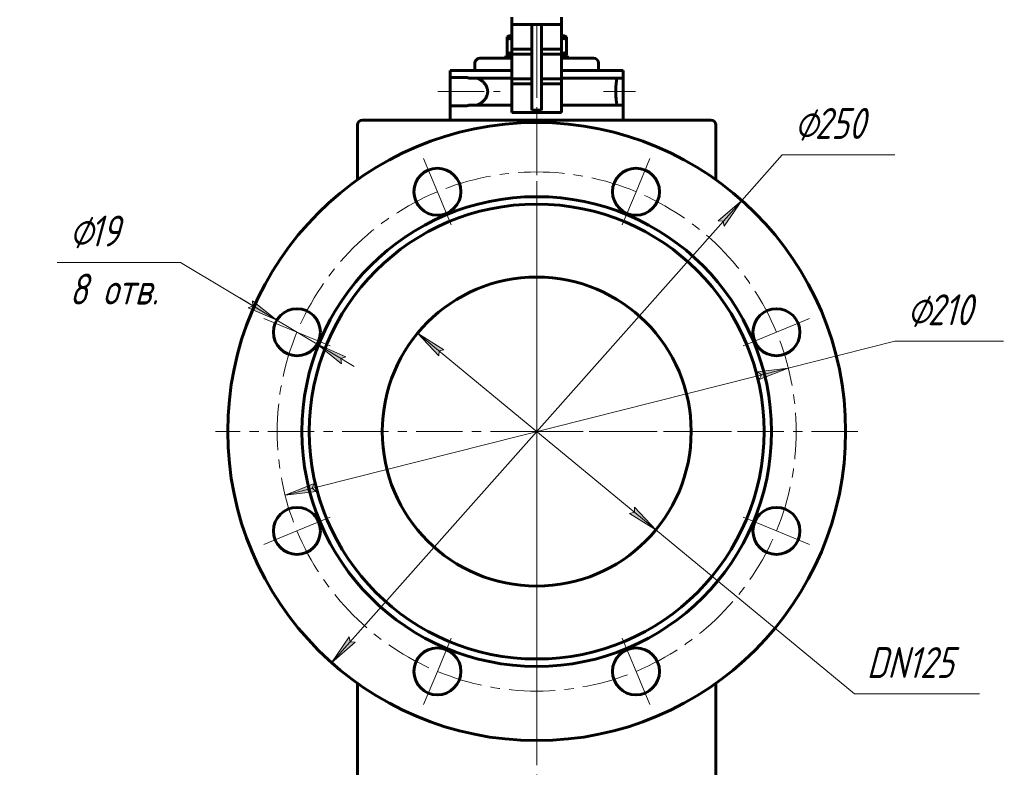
# Model space of a CAD drawing. Header units: millimetres. Extents: x 0 to 594, y 0 to 420.
# Tile 10 of 28: x 236 to 395, y 111 to 232. Entities that reach past the tile are written whole.
import ezdxf

# ---------------------------------------------------------------- set-up
doc = ezdxf.new("R2010")
doc.units = ezdxf.units.MM
for name, pattern in [('K5LT_AXLED', [12, 7.5, -1.5, 1.5, -1.5]), ('K5LT_BASIC', [0]), ('K5LT_THIN', [0])]:
    doc.linetypes.add(name, pattern=pattern)
doc.layers.add('Системный слой', color=7, linetype='Continuous')
doc.layers.add('Системный слой (1)', color=251, linetype='Continuous', true_color=0x6c6c6c)
doc.styles.add('KDIMTEXTSTYLE', font='txt', dxfattribs={"width": 0.96, "oblique": 15, "height": 5})
doc.styles.add('KTEXTSTYLE', font='txt', dxfattribs={"width": 0.96, "height": 5})
doc.dimstyles.new('KDIMSTYLE (0.40)', dxfattribs={"dimtxt": 5, "dimasz": 1, "dimexe": 2, "dimexo": 0, "dimgap": 1, "dimtad": 1, "dimlfac": 2.5, "dimtxsty": 'KDIMTEXTSTYLE', "dimsah": 1, "dimcen": 0, "dimdle": 1, "dimadec": 0, "dimazin": 0, "dimtfac": 0.667, "dimtmove": 0, "dimatfit": 3, "dimfxl": 1, "dimtvp": 1, "dimtolj": 1, "dimtzin": 0, "dimarcsym": 0})

# ---------------------------------------------------------------- blocks, each defined once
blk = doc.blocks.new('U48')
at = {"layer": 'Системный слой (1)', "color": 143, "linetype": 'K5LT_BASIC', "lineweight": 60, "true_color": 0x33acca}
for p, q in [((290.25, 206.55), (290.25, 215.42)), ((290.25, 95.42), (290.25, 125.09))]:
    blk.add_line(p, q, dxfattribs=at)
blk = doc.blocks.new('U49')
at = {"layer": 'Системный слой (1)', "color": 143, "linetype": 'K5LT_BASIC', "lineweight": 60, "true_color": 0x33acca}
for p, q in [((348.25, 206.55), (348.25, 215.42)), ((348.25, 95.42), (348.25, 125.09))]:
    blk.add_line(p, q, dxfattribs=at)
blk = doc.blocks.new('U50')
at = {"layer": 'Системный слой (1)', "color": 143, "linetype": 'K5LT_BASIC', "lineweight": 60, "true_color": 0x33acca}
for p, q in [((314.45, 227.19), (314.71, 227.1)), ((314.71, 227.1), (314.98, 227.02)), ((314.98, 227.02), (315.25, 226.96))]:
    blk.add_line(p, q, dxfattribs=at)
blk = doc.blocks.new('U51')
at = {"layer": 'Системный слой (1)', "color": 143, "linetype": 'K5LT_BASIC', "lineweight": 60, "true_color": 0x33acca}
for p, q in [((310.05, 226.22), (315.25, 226.22)), ((323.25, 226.22), (328.45, 226.22))]:
    blk.add_line(p, q, dxfattribs=at)
blk = doc.blocks.new('U52')
at = {"layer": 'Системный слой (1)', "color": 143, "linetype": 'K5LT_BASIC', "lineweight": 60, "true_color": 0x33acca}
for p, q in [((323.52, 229.41), (323.25, 229.48)), ((323.78, 229.34), (323.52, 229.41)), ((324.05, 229.25), (323.78, 229.34))]:
    blk.add_line(p, q, dxfattribs=at)
blk = doc.blocks.new('U53')
at = {"layer": 'Системный слой (1)', "color": 143, "linetype": 'K5LT_BASIC', "lineweight": 60, "true_color": 0x33acca}
for p, q in [((314.25, 226.62), (315.25, 226.62)), ((323.25, 226.62), (324.25, 226.62))]:
    blk.add_line(p, q, dxfattribs=at)
blk = doc.blocks.new('U54')
at = {"layer": 'Системный слой (1)', "color": 143, "linetype": 'K5LT_BASIC', "lineweight": 60, "true_color": 0x33acca}
for p, q in [((315.25, 229.48), (314.98, 229.41)), ((314.71, 229.34), (314.45, 229.25)), ((314.98, 229.41), (314.71, 229.34))]:
    blk.add_line(p, q, dxfattribs=at)
blk = doc.blocks.new('U55')
at = {"layer": 'Системный слой (1)', "color": 143, "linetype": 'K5LT_BASIC', "lineweight": 60, "true_color": 0x33acca}
for p, q in [((315.25, 229.82), (314.69, 229.82)), ((323.81, 229.82), (323.25, 229.82))]:
    blk.add_line(p, q, dxfattribs=at)
blk = doc.blocks.new('U56')
at = {"layer": 'Системный слой (1)', "color": 143, "linetype": 'K5LT_BASIC', "lineweight": 60, "true_color": 0x33acca}
for p, q in [((323.25, 226.96), (323.52, 227.02)), ((323.52, 227.02), (323.78, 227.1)), ((323.78, 227.1), (324.05, 227.19))]:
    blk.add_line(p, q, dxfattribs=at)
blk = doc.blocks.new('D7')
at = {"layer": 'Системный слой (1)'}
for points in [[(304.24, 179.06), (299.97, 181.74), (303.41, 178.05), (303.44, 178.87)], [(338.52, 149.9), (335.09, 153.59), (335.05, 152.77), (334.25, 152.58)]]:
    blk.add_hatch(color=7, dxfattribs=at).paths.add_polyline_path(points)
at = {"layer": 'Системный слой (1)', "color": 7, "linetype": 'K5LT_THIN', "lineweight": 18, "true_color": 0xffffff}
for p, q in [((299.97, 181.74), (304.24, 179.06)), ((303.41, 178.05), (299.97, 181.74)), ((299.97, 181.74), (338.52, 149.9)), ((303.44, 178.87), (303.41, 178.05)), ((304.24, 179.06), (303.44, 178.87)), ((335.05, 152.77), (335.09, 153.59)), ((335.09, 153.59), (338.52, 149.9)), ((334.25, 152.58), (335.05, 152.77)), ((338.52, 149.9), (334.25, 152.58)), ((338.52, 149.9), (370.67, 123.36)), ((370.67, 123.36), (390.91, 123.36))]:
    blk.add_line(p, q, dxfattribs=at)
blk.add_wipeout([(372.67, 124.36), (372.67, 131.74), (388.26, 131.74), (388.26, 124.36)]).dxf.layer = 'Системный слой (1)'
at = {"layer": 'Системный слой (1)', "color": 7, "insert": (372.67, 130.94), "char_height": 5, "attachment_point": 1, "style": 'KTEXTSTYLE'}
blk.add_mtext('\\fArial|b0|c204|p34;\\H5.0;\\W1.000;\\Q15;\\fGOST Type AU|b0|i0|c204|p34;\\Q15;\\W0.960;DN125', dxfattribs=at)
blk = doc.blocks.new('KDIMARROW_01')
at = {"layer": 'Системный слой'}
blk.add_hatch(color=0, dxfattribs=at).paths.add_polyline_path([(0, 0), (-5, 0.66), (-4.5, 0), (-5, -0.66)])
at = {"layer": 'Системный слой', "color": 0, "linetype": 'K5LT_THIN', "lineweight": 18}
for p, q in [((-4.5, 0), (-5, 0.66)), ((-5, 0.66), (0, 0)), ((0, 0), (-5, -0.66)), ((-5, -0.66), (-4.5, 0))]:
    blk.add_line(p, q, dxfattribs=at)
at = {"layer": 'Системный слой (1)', "color": 0, "linetype": 'K5LT_THIN', "lineweight": 18}
blk.add_line((319.25, 165.82), (318.85, 165.82), dxfattribs=at)
blk = doc.blocks.new('D8')
at = {"layer": 'Системный слой (1)'}
for points in [[(349.6, 199.04), (352.43, 203.22), (348.62, 199.92), (349.44, 199.85)], [(286.06, 128.42), (289.87, 131.72), (289.05, 131.78), (288.89, 132.59)]]:
    blk.add_hatch(color=7, dxfattribs=at).paths.add_polyline_path(points)
at = {"layer": 'Системный слой (1)', "color": 7, "linetype": 'K5LT_THIN', "lineweight": 18, "true_color": 0xffffff}
for p, q in [((352.43, 203.22), (358.96, 210.58)), ((358.96, 210.58), (377.21, 210.58)), ((286.06, 128.42), (352.43, 203.22)), ((348.62, 199.92), (352.43, 203.22)), ((352.43, 203.22), (349.6, 199.04)), ((349.44, 199.85), (348.62, 199.92)), ((349.6, 199.04), (349.44, 199.85)), ((286.06, 128.42), (288.89, 132.59)), ((288.89, 132.59), (289.05, 131.78)), ((289.87, 131.72), (286.06, 128.42)), ((289.05, 131.78), (289.87, 131.72))]:
    blk.add_line(p, q, dxfattribs=at)
blk.add_wipeout([(360.96, 211.58), (360.96, 218.96), (374.64, 218.96), (374.64, 211.58)]).dxf.layer = 'Системный слой (1)'
at = {"layer": 'Системный слой (1)', "color": 7, "char_height": 5, "attachment_point": 1, "style": 'KTEXTSTYLE'}
for s, insert in [('\\fArial|b0|c204|p34;\\H5.0;\\W1.000;\\Q15;\\fGOST Type AU|b0|i0|c204|p34;\\Q15;\\W0.960;⌀', (360.96, 218.17)), ('\\fArial|b0|c204|p34;\\H5.0;\\W1.000;\\Q15;\\fGOST Type AU|b0|i0|c204|p34;\\Q15;\\W0.960;250', (364.27, 218.17))]:
    blk.add_mtext(s, dxfattribs=dict(at, insert=insert))
blk = doc.blocks.new('D9')
at = {"layer": 'Системный слой (1)'}
for points in [[(277.18, 183.84), (273.23, 186.98), (273.32, 186.16), (272.56, 185.85)], [(287.56, 177.63), (288.33, 177.93), (283.7, 179.94), (287.65, 176.8)]]:
    blk.add_hatch(color=7, dxfattribs=at).paths.add_polyline_path(points)
at = {"layer": 'Системный слой (1)', "color": 7, "linetype": 'K5LT_THIN', "lineweight": 18, "true_color": 0xffffff}
for p, q in [((277.18, 183.84), (261.62, 193.17)), ((277.18, 183.84), (271.18, 187.44)), ((277.18, 183.84), (273.23, 186.98)), ((273.23, 186.98), (273.32, 186.16)), ((273.32, 186.16), (272.56, 185.85)), ((272.56, 185.85), (277.18, 183.84)), ((283.7, 179.94), (277.18, 183.84)), ((283.7, 179.94), (287.65, 176.8)), ((288.33, 177.93), (283.7, 179.94)), ((283.7, 179.94), (289.71, 176.34)), ((287.56, 177.63), (288.33, 177.93)), ((287.65, 176.8), (287.56, 177.63))]:
    blk.add_line(p, q, dxfattribs=at)
blk.add_wipeout([(243.62, 184.79), (243.62, 201.55), (258.98, 201.55), (258.98, 184.79)]).dxf.layer = 'Системный слой (1)'
blk.add_line((261.62, 193.17), (241.62, 193.17), dxfattribs=at)
at = {"layer": 'Системный слой (1)', "color": 7, "char_height": 5, "attachment_point": 1, "style": 'KTEXTSTYLE'}
for s, insert in [('\\fArial|b0|c204|p34;\\H5.0;\\W1.000;\\Q15;\\fGOST Type AU|b0|i0|c204|p34;\\Q15;\\W0.960;⌀', (243.62, 200.76)), ('\\fArial|b0|c204|p34;\\H5.0;\\W1.000;\\Q15;\\fGOST Type AU|b0|i0|c204|p34;\\Q15;\\W0.960;19', (246.92, 200.76)), ('\\fArial|b0|c204|p34;\\H5.0;\\W1.000;\\Q15;\\fGOST Type AU|b0|i0|c204|p34;\\Q15;\\W0.960;8 отв.', (243.62, 191.37))]:
    blk.add_mtext(s, dxfattribs=dict(at, insert=insert))
blk = doc.blocks.new('U91')
at = {"layer": 'Системный слой (1)', "color": 30, "linetype": 'K5LT_AXLED', "lineweight": 18, "true_color": 0xff8000}
for q in [(319.25, 205.82), (279.25, 165.82), (359.25, 165.82), (319.25, 125.82)]:
    blk.add_line((319.25, 165.82), q, dxfattribs=at)
blk = doc.blocks.new('U92')
at = {"layer": 'Системный слой (1)', "color": 30, "linetype": 'K5LT_AXLED', "lineweight": 18, "true_color": 0xff8000}
for p, q in [((319.25, 217.82), (319.25, 165.82)), ((303.17, 204.62), (300.95, 209.98)), ((335.32, 204.62), (337.54, 209.98)), ((305.39, 199.26), (303.17, 204.62)), ((333.1, 199.26), (335.32, 204.62)), ((280.44, 181.89), (275.09, 184.11)), ((358.05, 181.89), (363.41, 184.11)), ((285.8, 179.67), (280.44, 181.89)), ((352.69, 179.67), (358.05, 181.89)), ((319.25, 165.82), (267.25, 165.82)), ((319.25, 165.82), (319.25, 113.82)), ((371.25, 165.82), (319.25, 165.82)), ((285.8, 151.97), (280.44, 149.75)), ((352.69, 151.97), (358.05, 149.75)), ((280.44, 149.75), (275.09, 147.53)), ((358.05, 149.75), (363.41, 147.53)), ((305.39, 132.37), (303.17, 127.02)), ((333.1, 132.37), (335.32, 127.02)), ((303.17, 127.02), (300.95, 121.66)), ((335.32, 127.02), (337.54, 121.66))]:
    blk.add_line(p, q, dxfattribs=at)
for start, end in [(67.5, 112.5), (112.5, 157.5), (22.5, 67.5), (157.5, 202.5), (337.5, 22.5), (202.5, 247.5), (292.5, 337.5), (247.5, 292.5)]:
    blk.add_arc((319.25, 165.82), 42, start, end, dxfattribs=at)
blk = doc.blocks.new('D11')
at = {"layer": 'Системный слой (1)'}
for points in [[(355.28, 174.23), (359.97, 176.09), (354.96, 175.5), (355.61, 174.99)], [(283.53, 156.13), (282.89, 156.65), (283.21, 157.41), (278.52, 155.55)]]:
    blk.add_hatch(color=7, dxfattribs=at).paths.add_polyline_path(points)
at = {"layer": 'Системный слой (1)', "color": 7, "linetype": 'K5LT_THIN', "lineweight": 18, "true_color": 0xffffff}
for p, q in [((359.97, 176.09), (377.21, 180.44)), ((377.21, 180.44), (394.81, 180.44)), ((278.52, 155.55), (359.97, 176.09)), ((354.96, 175.5), (359.97, 176.09)), ((355.61, 174.99), (354.96, 175.5)), ((359.97, 176.09), (355.28, 174.23)), ((355.28, 174.23), (355.61, 174.99)), ((278.52, 155.55), (283.21, 157.41)), ((283.21, 157.41), (282.89, 156.65)), ((282.89, 156.65), (283.53, 156.13)), ((283.53, 156.13), (278.52, 155.55))]:
    blk.add_line(p, q, dxfattribs=at)
blk.add_wipeout([(379.21, 181.44), (379.21, 188.82), (392.26, 188.82), (392.26, 181.44)]).dxf.layer = 'Системный слой (1)'
at = {"layer": 'Системный слой (1)', "color": 7, "char_height": 5, "attachment_point": 1, "style": 'KTEXTSTYLE'}
for s, insert in [('\\fArial|b0|c204|p34;\\H5.0;\\W1.000;\\Q15;\\fGOST Type AU|b0|i0|c204|p34;\\Q15;\\W0.960;⌀', (379.21, 188.02)), ('\\fArial|b0|c204|p34;\\H5.0;\\W1.000;\\Q15;\\fGOST Type AU|b0|i0|c204|p34;\\Q15;\\W0.960;210', (382.52, 188.02))]:
    blk.add_mtext(s, dxfattribs=dict(at, insert=insert))

msp = doc.modelspace()

# ---------------------------------------------------------------- linework, layer by layer
at = {"layer": 'Системный слой (1)', "color": 143, "linetype": 'K5LT_BASIC', "lineweight": 60, "true_color": 0x33acca}
for p, q in [((315.247, 231.6754), (315.247, 232.8754)), ((323.247, 231.6754), (323.247, 232.8754)), ((315.247, 227.6754), (315.247, 231.6754)), ((316.047, 231.6754), (315.247, 231.6754)), ((316.047, 231.6754), (318.447, 231.6754)), ((318.447, 231.6754), (320.047, 231.6754)), ((318.447, 226.8754), (318.447, 231.6754)), ((320.047, 231.6754), (322.447, 231.6754)), ((320.047, 231.6754), (320.047, 226.8754)), ((323.247, 231.6754), (322.447, 231.6754)), ((323.247, 227.6754), (323.247, 231.6754)), ((314.447, 229.6804), (314.687, 229.819)), ((314.447, 229.2517), (314.447, 229.6804)), ((324.047, 229.6804), (323.807, 229.819)), ((324.047, 229.6804), (324.047, 229.2517)), ((314.447, 227.1863), (314.447, 229.2517)), ((324.047, 227.1863), (324.047, 229.2517)), ((314.247, 226.219), (314.247, 226.619)), ((314.447, 226.7575), (314.447, 227.1863)), ((314.687, 226.619), (314.447, 226.7575)), ((315.247, 226.8754), (315.247, 227.6754)), ((315.247, 227.6754), (316.047, 227.6754)), ((315.247, 222.8754), (315.247, 226.8754)), ((316.047, 226.8754), (315.247, 226.8754)), ((316.047, 227.6754), (318.447, 227.6754)), ((316.047, 226.8754), (318.447, 226.8754)), ((318.447, 222.0754), (318.447, 226.8754)), ((320.047, 227.6754), (322.447, 227.6754)), ((320.047, 226.8754), (322.447, 226.8754)), ((320.047, 226.8754), (320.047, 222.0754)), ((322.447, 227.6754), (323.247, 227.6754)), ((323.247, 226.8754), (322.447, 226.8754)), ((323.247, 226.8754), (323.247, 227.6754)), ((323.247, 222.8754), (323.247, 226.8754)), ((323.807, 226.619), (324.047, 226.7575)), ((324.047, 227.1863), (324.047, 226.7575)), ((324.247, 226.219), (324.247, 226.619)), ((309.247, 225.419), (309.247, 224.219)), ((329.247, 225.419), (329.247, 224.219)), ((305.247, 223.119), (305.247, 224.219)), ((305.247, 224.219), (315.247, 224.219)), ((305.247, 223.119), (305.247, 218.519)), ((305.247, 223.119), (307.7579, 223.119)), ((323.247, 224.219), (333.247, 224.219)), ((333.247, 223.119), (333.247, 224.219)), ((333.247, 223.119), (333.247, 218.519)), ((308.2553, 223.019), (315.247, 223.019)), ((315.247, 222.0754), (315.247, 222.8754)), ((315.247, 222.8754), (318.447, 222.8754)), ((315.247, 217.419), (315.247, 222.0754)), ((315.247, 222.0754), (318.447, 222.0754)), ((318.447, 217.819), (318.447, 222.0754)), ((320.047, 222.8754), (323.247, 222.8754)), ((320.047, 222.0754), (323.247, 222.0754)), ((320.047, 222.0754), (320.047, 217.819)), ((323.247, 223.019), (333.2309, 223.019)), ((323.247, 222.0754), (323.247, 222.8754)), ((323.247, 217.419), (323.247, 222.0754)), ((305.247, 218.519), (307.7579, 218.519)), ((305.247, 216.219), (305.247, 218.519)), ((308.2553, 218.619), (315.247, 218.619)), ((323.247, 218.619), (333.2309, 218.619)), ((333.247, 216.219), (333.247, 218.519)), ((315.247, 217.419), (323.247, 217.419)), ((318.447, 217.819), (320.047, 217.819)), ((291.047, 216.219), (347.447, 216.219))]:
    msp.add_line(p, q, dxfattribs=at)
at = {"layer": 'Системный слой (1)', "color": 30, "linetype": 'K5LT_AXLED', "lineweight": 18, "true_color": 0xff8000}
for p, q in [((319.247, 227.2517), (319.247, 231.819)), ((319.247, 75.819), (319.247, 229.1863)), ((303.247, 220.819), (313.3154, 220.819)), ((330.0419, 220.819), (335.247, 220.819))]:
    msp.add_line(p, q, dxfattribs=at)
at = {"layer": 'Системный слой (1)', "color": 143, "linetype": 'K5LT_BASIC', "lineweight": 60, "true_color": 0x33acca}
for centre, radius in [((319.247, 165.819), 50), ((303.1743, 204.6219), 3.8), ((335.3197, 204.6219), 3.8), ((319.247, 165.819), 38), ((319.247, 165.819), 36.8), ((319.247, 165.819), 25), ((280.4441, 181.8917), 3.8), ((358.0499, 181.8917), 3.8), ((280.4441, 149.7463), 3.8), ((358.0499, 149.7463), 3.8), ((303.1743, 127.016), 3.8), ((335.3197, 127.016), 3.8)]:
    msp.add_circle(centre, radius, dxfattribs=at)
for centre, radius, start, end in [((310.047, 225.419), 0.8, 90, 180), ((328.447, 225.419), 0.8, 0, 90), ((347.982, 220.6982), 14.9326, 170.670352, 171.058979), ((347.9827, 220.9399), 14.9333, 188.941031, 189.329639), ((291.047, 215.419), 0.8, 90, 180), ((347.447, 215.419), 0.8, 0, 90)]:
    msp.add_arc(centre, radius, start, end, dxfattribs=at)
for points, knots in [([(307.7579, 223.119), (307.7856, 223.119), (307.8279, 223.1174), (307.9141, 223.1096), (308.0217, 223.0921), (308.1461, 223.0587), (308.2259, 223.0303), (308.2553, 223.019)], [0, 0, 0, 0, 1.38410505, 2.09183483, 4.21649987, 6.60437039, 8, 8, 8, 8]), ([(309.5611, 223.019), (309.6609, 222.985), (309.8335, 222.9124), (310.029, 222.8031), (310.1668, 222.7151), (310.2941, 222.6263), (310.4338, 222.5149), (310.545, 222.4141), (310.6449, 222.3166), (310.7497, 222.2044), (310.8575, 222.0715), (310.9682, 221.9176), (311.057, 221.7726), (311.1385, 221.609), (311.2015, 221.4594), (311.2518, 221.3025), (311.2865, 221.1476), (311.3068, 221.0115), (311.3159, 220.8812), (311.3155, 220.7591), (311.3081, 220.6448), (311.2926, 220.526), (311.2675, 220.4014), (311.24, 220.3008), (311.2121, 220.215), (311.1694, 220.098), (311.1016, 219.9488), (311.0153, 219.7967), (310.9259, 219.6593), (310.8238, 219.5221), (310.6938, 219.3711), (310.5507, 219.227), (310.3997, 219.0945), (310.2325, 218.9661), (310.0457, 218.8429), (309.8161, 218.7179), (309.6529, 218.6503), (309.5611, 218.619)], [0, 0, 0, 0, 2.52355086, 4.31148239, 4.88105752, 5.99387099, 7.54495539, 8.49739819, 8.95028442, 10.25187089, 11.41770015, 12.12239809, 13.6995671, 14.43209427, 15.29438795, 16.47175238, 17.19573503, 17.92163277, 18.73149096, 19.33113946, 19.91396384, 20.60431334, 21.29657063, 22.01361586, 22.34165292, 22.81262315, 24.12084604, 25.15684543, 25.88883475, 27.05775749, 28.28062499, 29.62111481, 30.96776387, 32.26179263, 33.92439024, 35.68901725, 38, 38, 38, 38]), ([(332.2297, 223.019), (332.2239, 222.9849), (332.2111, 222.9082), (332.1874, 222.7558), (332.1627, 222.5847), (332.1402, 222.4111), (332.1187, 222.2269), (332.0966, 222.013), (332.0736, 221.7365), (332.0548, 221.4223), (332.0431, 221.0855), (332.0407, 220.7555), (332.046, 220.4636), (332.0567, 220.1826), (332.0729, 219.9124), (332.0967, 219.6235), (332.1229, 219.3696), (332.1526, 219.1274), (332.1797, 218.9332), (332.2049, 218.7686), (332.2205, 218.6735), (332.228, 218.6289), (332.2297, 218.619)], [0, 0, 0, 0, 1.37167993, 2.47284647, 3.67409434, 4.75526733, 5.42796338, 6.53707896, 7.82897987, 9.08643715, 10.44268259, 11.84774875, 12.95102848, 13.87961981, 15.22086697, 16.30983399, 17.69311501, 18.86069911, 20.20845769, 21.32235796, 22.60062586, 23, 23, 23, 23]), ([(307.7579, 218.519), (307.814, 218.519), (307.9023, 218.5255), (308.0681, 218.5557), (308.1777, 218.589), (308.2553, 218.619)], [0, 0, 0, 0, 2.09810881, 3.24847363, 6, 6, 6, 6])]:
    msp.add_open_spline(points, degree=3, knots=knots, dxfattribs=at)

# ---------------------------------------------------------------- block references
at = {"layer": 'Системный слой (1)'}
for name in ['U54', 'U55', 'U52', 'U53', 'U50', 'U56', 'U51', 'U48', 'U49']:
    msp.add_blockref(name, (0, 0), dxfattribs=at)

# ---------------------------------------------------------------- next in the draw order: dimensions: what is measured, and where the dimension line sits
at = {"layer": 'Системный слой (1)', "color": 7}
dim = msp.add_diameter_dim_2p(p1=(271.0549, 205.6156), p2=(367.4391, 126.0223), dimstyle='KDIMSTYLE (0.40)', override={"dimtih": 1, "dimtoh": 1, "dimpost": '\\fGOST Type AU|b0|c204|p34;\\H5.0;\\W0.960;\\Q15;<>', "dimblk1": 'KDIMARROW_01', "dimblk2": 'KDIMARROW_01', "dimclrt": 7, "dimtol": 1, "dimtp": 0, "dimtm": 0, "dimtdec": 5, "dimtmove": 1, "dimatfit": 2, "dimtolj": 1}, dxfattribs=at)
dim.commit()
dim.dimension.update_dxf_attribs({"geometry": 'D7', "text_midpoint": (372.6682, 123.3558), "dimtype": 163})

# ---------------------------------------------------------------- next in the draw order: dimensions: what is measured, and where the dimension line sits
dim = msp.add_diameter_dim_2p(p1=(236.2887, 72.3154), p2=(402.2053, 259.3226), dimstyle='KDIMSTYLE (0.40)', override={"dimtih": 1, "dimtoh": 1, "dimpost": '\\fGOST Type AU|b0|c204|p34;\\H5.0;\\W0.960;\\Q15;<>', "dimblk1": 'KDIMARROW_01', "dimblk2": 'KDIMARROW_01', "dimclrt": 7, "dimtol": 1, "dimtp": 0, "dimtm": 0, "dimtdec": 5, "dimtmove": 1, "dimatfit": 2, "dimtolj": 1}, dxfattribs=at)
dim.commit()
dim.dimension.update_dxf_attribs({"geometry": 'D8', "text_midpoint": (360.9585, 210.5785), "dimtype": 163})

# ---------------------------------------------------------------- next in the draw order: dimensions: what is measured, and where the dimension line sits
dim = msp.add_diameter_dim_2p(p1=(288.5931, 177.0088), p2=(272.295, 186.7746), dimstyle='KDIMSTYLE (0.40)', override={"dimtih": 1, "dimtoh": 1, "dimpost": '\\fGOST Type AU|b0|c204|p34;\\H5.0;\\W0.960;\\Q15;<>\\X\\fGOST Type AU|b0|c204|p34;\\H5.0;\\W0.960;\\Q15;\\fGOST Type AU|b0|i0|c204|p34;\\Q15;8 отв.', "dimblk1": 'KDIMARROW_01', "dimblk2": 'KDIMARROW_01', "dimclrt": 7, "dimtol": 1, "dimtp": 0, "dimtm": 0, "dimtdec": 5, "dimtmove": 1, "dimatfit": 2, "dimtolj": 1}, dxfattribs=at)
dim.commit()
dim.dimension.update_dxf_attribs({"geometry": 'D9', "text_midpoint": (259.6227, 193.1694)})

# ---------------------------------------------------------------- next in the draw order: block references
at = {"layer": 'Системный слой (1)'}
for name in ['U92', 'U91']:
    msp.add_blockref(name, (0, 0), dxfattribs=at)

# ---------------------------------------------------------------- next in the draw order: dimensions: what is measured, and where the dimension line sits
at = {"layer": 'Системный слой (1)', "color": 7}
dim = msp.add_diameter_dim_2p(p1=(217.4346, 140.1432), p2=(421.0594, 191.4947), dimstyle='KDIMSTYLE (0.40)', override={"dimtih": 1, "dimtoh": 1, "dimpost": '\\fGOST Type AU|b0|c204|p34;\\H5.0;\\W0.960;\\Q15;<>', "dimblk1": 'KDIMARROW_01', "dimblk2": 'KDIMARROW_01', "dimclrt": 7, "dimtol": 1, "dimtp": 0, "dimtm": 0, "dimtdec": 5, "dimtmove": 1, "dimatfit": 2, "dimtolj": 1}, dxfattribs=at)
dim.commit()
dim.dimension.update_dxf_attribs({"geometry": 'D11', "text_midpoint": (379.214, 180.4375), "dimtype": 163})

doc.saveas('drawing.dxf')
